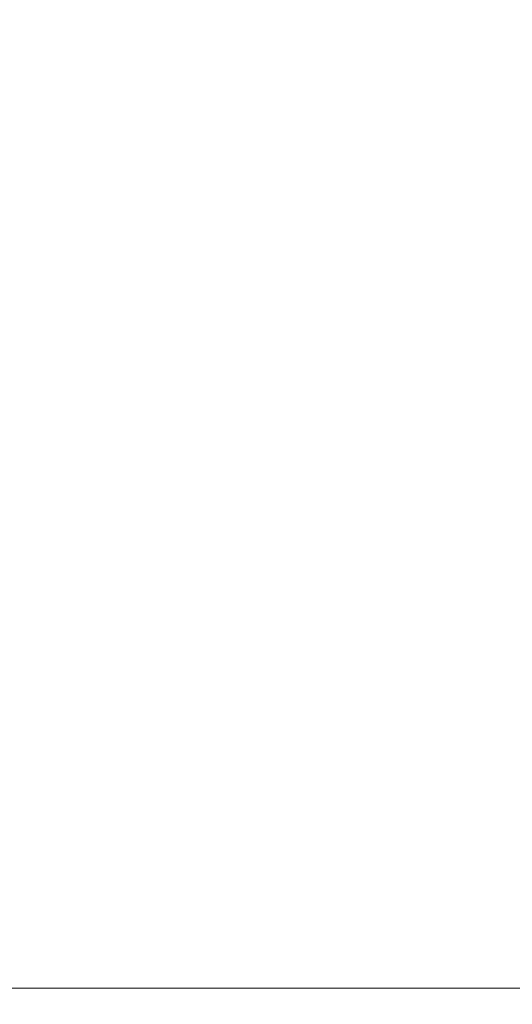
# Model space of a CAD drawing. Header units: centimetres. Extents: x -26.3 to 27.5, y 4.2 to 67.9.
# Tile 168 of 256: x -8.2644 to -8.2531, y 5.8998 to 5.9225. Entities that reach past the tile are written whole.
import ezdxf

# ---------------------------------------------------------------- set-up
doc = ezdxf.new("R2010")
doc.units = ezdxf.units.CM
doc.header["$LTSCALE"] = 2.54
doc.layers.add('Lucido design-1', color=7, linetype='Continuous')

# ---------------------------------------------------------------- blocks, each defined once
blk = doc.blocks.new('Gruppo-2-1')
at = {"color": 7, "linetype": 'Continuous', "lineweight": 9}
for points, invisible_edges in [([(-8.259697, 5.925936, -1111.806997), (-8.25863, 5.924774, -1111.806997), (-8.261463, 5.922281, -1111.80842), (-8.262422, 5.923325, -1111.80842)], 15), ([(-8.265066, 5.9258, -1147.90842), (-8.26397, 5.924839, -1147.90842), (-8.266553, 5.922021, -1147.909689), (-8.267524, 5.922872, -1147.909689)], 15), ([(-8.254721, 5.925902, -1111.80542), (-8.253659, 5.924529, -1111.80542), (-8.256647, 5.922318, -1111.806997), (-8.257613, 5.923567, -1111.806997)], 15), ([(-25.986537, 5.925376, -1111.017382), (-25.986537, 5.921853, -1111.016546), (27.113463, 5.921853, -1111.016546), (27.113463, 5.925376, -1111.017382)], 10), ([(-25.986537, 5.925376, -1147.117382), (-25.986537, 5.921853, -1147.116546), (27.113463, 5.921853, -1147.116546), (27.113463, 5.925376, -1147.117382)], 10), ([(-8.264469, 5.925287, -1111.80842), (-8.263424, 5.924328, -1111.80842), (-8.26607, 5.921567, -1111.809689), (-8.266995, 5.922417, -1111.809689)], 15), ([(-8.259128, 5.925328, -1147.906997), (-8.258058, 5.924109, -1147.906997), (-8.260949, 5.921683, -1147.90842), (-8.26191, 5.922779, -1147.90842)], 15), ([(-8.254094, 5.925107, -1147.90542), (-8.253039, 5.923668, -1147.90542), (-8.256084, 5.921536, -1147.906997), (-8.257043, 5.922844, -1147.906997)], 15), ([(-8.26397, 5.924839, -1147.90842), (-8.262918, 5.923832, -1147.90842), (-8.265621, 5.921128, -1147.909689), (-8.266553, 5.922021, -1147.909689)], 15), ([(-8.25863, 5.924774, -1111.806997), (-8.257613, 5.923567, -1111.806997), (-8.260548, 5.921197, -1111.80842), (-8.261463, 5.922281, -1111.80842)], 15), ([(-8.253659, 5.924529, -1111.80542), (-8.252656, 5.923112, -1111.80542), (-8.255736, 5.92103, -1111.806997), (-8.256647, 5.922318, -1111.806997)], 15), ([(-8.263424, 5.924328, -1111.80842), (-8.262422, 5.923325, -1111.80842), (-8.265182, 5.92068, -1111.809689), (-8.26607, 5.921567, -1111.809689)], 15), ([(-8.258058, 5.924109, -1147.906997), (-8.257043, 5.922844, -1147.906997), (-8.260037, 5.920547, -1147.90842), (-8.260949, 5.921683, -1147.90842)], 15), ([(-8.262918, 5.923832, -1147.90842), (-8.26191, 5.922779, -1147.90842), (-8.264729, 5.920196, -1147.909689), (-8.265621, 5.921128, -1147.909689)], 15), ([(-8.257613, 5.923567, -1111.806997), (-8.256647, 5.922318, -1111.806997), (-8.259681, 5.920075, -1111.80842), (-8.260548, 5.921197, -1111.80842)], 15), ([(-8.253039, 5.923668, -1147.90542), (-8.252048, 5.922184, -1147.90542), (-8.255183, 5.920187, -1147.906997), (-8.256084, 5.921536, -1147.906997)], 15), ([(-8.262422, 5.923325, -1111.80842), (-8.261463, 5.922281, -1111.80842), (-8.264333, 5.919755, -1111.809689), (-8.265182, 5.92068, -1111.809689)], 15), ([(-8.252656, 5.923112, -1111.80542), (-8.251715, 5.921653, -1111.80542), (-8.25488, 5.919704, -1111.806997), (-8.255736, 5.92103, -1111.806997)], 15), ([(-8.26191, 5.922779, -1147.90842), (-8.260949, 5.921683, -1147.90842), (-8.263878, 5.919226, -1147.909689), (-8.264729, 5.920196, -1147.909689)], 15), ([(-8.257043, 5.922844, -1147.906997), (-8.256084, 5.921536, -1147.906997), (-8.259175, 5.919371, -1147.90842), (-8.260037, 5.920547, -1147.90842)], 15), ([(-8.256647, 5.922318, -1111.806997), (-8.255736, 5.92103, -1111.806997), (-8.258862, 5.918917, -1111.80842), (-8.259681, 5.920075, -1111.80842)], 15), ([(-8.261463, 5.922281, -1111.80842), (-8.260548, 5.921197, -1111.80842), (-8.263523, 5.918795, -1111.809689), (-8.264333, 5.919755, -1111.809689)], 15), ([(-8.252048, 5.922184, -1147.90542), (-8.251122, 5.920659, -1147.90542), (-8.254341, 5.9188, -1147.906997), (-8.255183, 5.920187, -1147.906997)], 15), ([(27.113463, 5.921201, -1111.016391), (27.113463, 5.921853, -1111.016546), (-25.986537, 5.921853, -1111.016546), (-25.986537, 5.921201, -1111.016391)], 10), ([(27.113463, 5.921201, -1147.116391), (27.113463, 5.921853, -1147.116546), (-25.986537, 5.921853, -1147.116546), (-25.986537, 5.921201, -1147.116391)], 10), ([(-8.260949, 5.921683, -1147.90842), (-8.260037, 5.920547, -1147.90842), (-8.26307, 5.918219, -1147.909689), (-8.263878, 5.919226, -1147.909689)], 15), ([(-8.251715, 5.921653, -1111.80542), (-8.250837, 5.920156, -1111.80542), (-8.254082, 5.918343, -1111.806997), (-8.25488, 5.919704, -1111.806997)], 15), ([(-8.256084, 5.921536, -1147.906997), (-8.255183, 5.920187, -1147.906997), (-8.258365, 5.91816, -1147.90842), (-8.259175, 5.919371, -1147.90842)], 15), ([(-25.986537, 5.921201, -1111.016391), (-25.986537, 5.917575, -1111.015694), (27.113463, 5.917575, -1111.015694), (27.113463, 5.921201, -1111.016391)], 10), ([(-25.986537, 5.921201, -1147.116391), (-25.986537, 5.917575, -1147.115694), (27.113463, 5.917575, -1147.115694), (27.113463, 5.921201, -1147.116391)], 10), ([(-8.260548, 5.921197, -1111.80842), (-8.259681, 5.920075, -1111.80842), (-8.262755, 5.917801, -1111.809689), (-8.263523, 5.918795, -1111.809689)], 15), ([(-8.255736, 5.92103, -1111.806997), (-8.25488, 5.919704, -1111.806997), (-8.258094, 5.917726, -1111.80842), (-8.258862, 5.918917, -1111.80842)], 15), ([(-8.265182, 5.92068, -1111.809689), (-8.264333, 5.919755, -1111.809689), (-8.267235, 5.9172, -1111.810802), (-8.267973, 5.918004, -1111.810802)], 15), ([(-8.260037, 5.920547, -1147.90842), (-8.259175, 5.919371, -1147.90842), (-8.262307, 5.917178, -1147.909689), (-8.26307, 5.918219, -1147.909689)], 15), ([(-8.251122, 5.920659, -1147.90542), (-8.250264, 5.919095, -1147.90542), (-8.253561, 5.917378, -1147.906997), (-8.254341, 5.9188, -1147.906997)], 15), ([(-8.264729, 5.920196, -1147.909689), (-8.263878, 5.919226, -1147.909689), (-8.26684, 5.91674, -1147.910802), (-8.267579, 5.917584, -1147.910802)], 15), ([(-8.259681, 5.920075, -1111.80842), (-8.258862, 5.918917, -1111.80842), (-8.26203, 5.916776, -1111.809689), (-8.262755, 5.917801, -1111.809689)], 15), ([(-8.255183, 5.920187, -1147.906997), (-8.254341, 5.9188, -1147.906997), (-8.257609, 5.916914, -1147.90842), (-8.258365, 5.91816, -1147.90842)], 15), ([(-8.250837, 5.920156, -1111.80542), (-8.250022, 5.918623, -1111.80542), (-8.253341, 5.916949, -1111.806997), (-8.254082, 5.918343, -1111.806997)], 15), ([(-8.264333, 5.919755, -1111.809689), (-8.263523, 5.918795, -1111.809689), (-8.266531, 5.916366, -1111.810802), (-8.267235, 5.9172, -1111.810802)], 15), ([(-8.25488, 5.919704, -1111.806997), (-8.254082, 5.918343, -1111.806997), (-8.257376, 5.916503, -1111.80842), (-8.258094, 5.917726, -1111.80842)], 15), ([(-8.263878, 5.919226, -1147.909689), (-8.26307, 5.918219, -1147.909689), (-8.266138, 5.915865, -1147.910802), (-8.26684, 5.91674, -1147.910802)], 15), ([(-8.259175, 5.919371, -1147.90842), (-8.258365, 5.91816, -1147.90842), (-8.26159, 5.916105, -1147.909689), (-8.262307, 5.917178, -1147.909689)], 15), ([(-8.250264, 5.919095, -1147.90542), (-8.249475, 5.917494, -1147.90542), (-8.252844, 5.915924, -1147.906997), (-8.253561, 5.917378, -1147.906997)], 15), ([(-8.263523, 5.918795, -1111.809689), (-8.262755, 5.917801, -1111.809689), (-8.265864, 5.915502, -1111.810802), (-8.266531, 5.916366, -1111.810802)], 15), ([(-8.258862, 5.918917, -1111.80842), (-8.258094, 5.917726, -1111.80842), (-8.261349, 5.915721, -1111.809689), (-8.26203, 5.916776, -1111.809689)], 15), ([(-8.254341, 5.9188, -1147.906997), (-8.253561, 5.917378, -1147.906997), (-8.256908, 5.915636, -1147.90842), (-8.257609, 5.916914, -1147.90842)], 15), ([(-8.250022, 5.918623, -1111.80542), (-8.249274, 5.917056, -1111.80542), (-8.252661, 5.915525, -1111.806997), (-8.253341, 5.916949, -1111.806997)], 15), ([(-8.254082, 5.918343, -1111.806997), (-8.253341, 5.916949, -1111.806997), (-8.256711, 5.91525, -1111.80842), (-8.257376, 5.916503, -1111.80842)], 15), ([(-8.26307, 5.918219, -1147.909689), (-8.262307, 5.917178, -1147.909689), (-8.265474, 5.914961, -1147.910802), (-8.266138, 5.915865, -1147.910802)], 15), ([(-8.258365, 5.91816, -1147.90842), (-8.257609, 5.916914, -1147.90842), (-8.26092, 5.915002, -1147.909689), (-8.26159, 5.916105, -1147.909689)], 15), ([(-8.262755, 5.917801, -1111.809689), (-8.26203, 5.916776, -1111.809689), (-8.265234, 5.914611, -1111.810802), (-8.265864, 5.915502, -1111.810802)], 15), ([(27.113463, 5.91698, -1111.01558), (27.113463, 5.917575, -1111.015694), (-25.986537, 5.917575, -1111.015694), (-25.986537, 5.91698, -1111.01558)], 10), ([(27.113463, 5.91698, -1147.11558), (27.113463, 5.917575, -1147.115694), (-25.986537, 5.917575, -1147.115694), (-25.986537, 5.91698, -1147.11558)], 10), ([(-8.258094, 5.917726, -1111.80842), (-8.257376, 5.916503, -1111.80842), (-8.260714, 5.914638, -1111.809689), (-8.261349, 5.915721, -1111.809689)], 15), ([(-8.253561, 5.917378, -1147.906997), (-8.252844, 5.915924, -1147.906997), (-8.256264, 5.914329, -1147.90842), (-8.256908, 5.915636, -1147.90842)], 15), ([(-8.262307, 5.917178, -1147.909689), (-8.26159, 5.916105, -1147.909689), (-8.264851, 5.914028, -1147.910802), (-8.265474, 5.914961, -1147.910802)], 15), ([(-25.986537, 5.91698, -1111.01558), (-25.986537, 5.913263, -1111.01503), (27.113463, 5.913263, -1111.01503), (27.113463, 5.91698, -1111.01558)], 10), ([(-25.986537, 5.91698, -1147.11558), (-25.986537, 5.913263, -1147.11503), (27.113463, 5.913263, -1147.11503), (27.113463, 5.91698, -1147.11558)], 10), ([(-8.257609, 5.916914, -1147.90842), (-8.256908, 5.915636, -1147.90842), (-8.2603, 5.913871, -1147.909689), (-8.26092, 5.915002, -1147.909689)], 15), ([(-8.253341, 5.916949, -1111.806997), (-8.252661, 5.915525, -1111.806997), (-8.256099, 5.913971, -1111.80842), (-8.256711, 5.91525, -1111.80842)], 15), ([(-8.26203, 5.916776, -1111.809689), (-8.261349, 5.915721, -1111.809689), (-8.264642, 5.913694, -1111.810802), (-8.265234, 5.914611, -1111.810802)], 15), ([(-8.257376, 5.916503, -1111.80842), (-8.256711, 5.91525, -1111.80842), (-8.260125, 5.913529, -1111.809689), (-8.260714, 5.914638, -1111.809689)], 15), ([(-8.26159, 5.916105, -1147.909689), (-8.26092, 5.915002, -1147.909689), (-8.264269, 5.913069, -1147.910802), (-8.264851, 5.914028, -1147.910802)], 15), ([(-8.252844, 5.915924, -1147.906997), (-8.252191, 5.914439, -1147.906997), (-8.255677, 5.912995, -1147.90842), (-8.256264, 5.914329, -1147.90842)], 15), ([(-8.261349, 5.915721, -1111.809689), (-8.260714, 5.914638, -1111.809689), (-8.264089, 5.912752, -1111.810802), (-8.264642, 5.913694, -1111.810802)], 15), ([(-8.256908, 5.915636, -1147.90842), (-8.256264, 5.914329, -1147.90842), (-8.259729, 5.912713, -1147.909689), (-8.2603, 5.913871, -1147.909689)], 15), ([(-8.252661, 5.915525, -1111.806997), (-8.252042, 5.914074, -1111.806997), (-8.255543, 5.912667, -1111.80842), (-8.256099, 5.913971, -1111.80842)], 15), ([(-8.256711, 5.91525, -1111.80842), (-8.256099, 5.913971, -1111.80842), (-8.259583, 5.912396, -1111.809689), (-8.260125, 5.913529, -1111.809689)], 15), ([(-8.26092, 5.915002, -1147.909689), (-8.2603, 5.913871, -1147.909689), (-8.263729, 5.912085, -1147.910802), (-8.264269, 5.913069, -1147.910802)], 15), ([(-8.260714, 5.914638, -1111.809689), (-8.260125, 5.913529, -1111.809689), (-8.263577, 5.911788, -1111.810802), (-8.264089, 5.912752, -1111.810802)], 15), ([(-8.252191, 5.914439, -1147.906997), (-8.251603, 5.912927, -1147.906997), (-8.255149, 5.911637, -1147.90842), (-8.255677, 5.912995, -1147.90842)], 15), ([(-8.256264, 5.914329, -1147.90842), (-8.255677, 5.912995, -1147.90842), (-8.259209, 5.911532, -1147.909689), (-8.259729, 5.912713, -1147.909689)], 15), ([(-8.264851, 5.914028, -1147.910802), (-8.264269, 5.913069, -1147.910802), (-8.267649, 5.911117, -1147.911757), (-8.268143, 5.911931, -1147.911757)], 15), ([(-8.256099, 5.913971, -1111.80842), (-8.255543, 5.912667, -1111.80842), (-8.25909, 5.911241, -1111.809689), (-8.259583, 5.912396, -1111.809689)], 15), ([(-8.252042, 5.914074, -1111.806997), (-8.251484, 5.912597, -1111.806997), (-8.255042, 5.91134, -1111.80842), (-8.255543, 5.912667, -1111.80842)], 15), ([(-8.2603, 5.913871, -1147.909689), (-8.259729, 5.912713, -1147.909689), (-8.263233, 5.911079, -1147.910802), (-8.263729, 5.912085, -1147.910802)], 15), ([(-8.264642, 5.913694, -1111.810802), (-8.264089, 5.912752, -1111.810802), (-8.267497, 5.910849, -1111.811757), (-8.267965, 5.911647, -1111.811757)], 15), ([(-8.260125, 5.913529, -1111.809689), (-8.259583, 5.912396, -1111.809689), (-8.263107, 5.910803, -1111.810802), (-8.263577, 5.911788, -1111.810802)], 15), ([(27.113463, 5.912721, -1111.014949), (27.113463, 5.913263, -1111.01503), (-25.986537, 5.913263, -1111.01503), (-25.986537, 5.912721, -1111.014949)], 10), ([(27.113463, 5.912721, -1147.114949), (27.113463, 5.913263, -1147.11503), (-25.986537, 5.913263, -1147.11503), (-25.986537, 5.912721, -1147.114949)], 10), ([(-8.264269, 5.913069, -1147.910802), (-8.263729, 5.912085, -1147.910802), (-8.267192, 5.910283, -1147.911757), (-8.267649, 5.911117, -1147.911757)], 15), ([(-8.255677, 5.912995, -1147.90842), (-8.255149, 5.911637, -1147.90842), (-8.258741, 5.910329, -1147.909689), (-8.259209, 5.911532, -1147.909689)], 15), ([(-8.251603, 5.912927, -1147.906997), (-8.251081, 5.911391, -1147.906997), (-8.25468, 5.910257, -1147.90842), (-8.255149, 5.911637, -1147.90842)], 15), ([(-25.986537, 5.912721, -1111.014949), (-25.986537, 5.908927, -1111.014554), (27.113463, 5.908927, -1111.014554), (27.113463, 5.912721, -1111.014949)], 10), ([(-25.986537, 5.912721, -1147.114949), (-25.986537, 5.908927, -1147.114554), (27.113463, 5.908927, -1147.114554), (27.113463, 5.912721, -1147.114949)], 10), ([(-8.264089, 5.912752, -1111.810802), (-8.263577, 5.911788, -1111.810802), (-8.267063, 5.910031, -1111.811757), (-8.267497, 5.910849, -1111.811757)], 15), ([(-8.259729, 5.912713, -1147.909689), (-8.259209, 5.911532, -1147.909689), (-8.262781, 5.910052, -1147.910802), (-8.263233, 5.911079, -1147.910802)], 15), ([(-8.255543, 5.912667, -1111.80842), (-8.255042, 5.91134, -1111.80842), (-8.258647, 5.910066, -1111.809689), (-8.25909, 5.911241, -1111.809689)], 15), ([(-8.251484, 5.912597, -1111.806997), (-8.25099, 5.911098, -1111.806997), (-8.254598, 5.909993, -1111.80842), (-8.255042, 5.91134, -1111.80842)], 15), ([(-8.259583, 5.912396, -1111.809689), (-8.25909, 5.911241, -1111.809689), (-8.262678, 5.909799, -1111.810802), (-8.263107, 5.910803, -1111.810802)], 15), ([(-8.263729, 5.912085, -1147.910802), (-8.263233, 5.911079, -1147.910802), (-8.266771, 5.909429, -1147.911757), (-8.267192, 5.910283, -1147.911757)], 15), ([(-8.263577, 5.911788, -1111.810802), (-8.263107, 5.910803, -1111.810802), (-8.266663, 5.909196, -1111.811757), (-8.267063, 5.910031, -1111.811757)], 15), ([(-8.259209, 5.911532, -1147.909689), (-8.258741, 5.910329, -1147.909689), (-8.262375, 5.909007, -1147.910802), (-8.262781, 5.910052, -1147.910802)], 15), ([(-8.255149, 5.911637, -1147.90842), (-8.25468, 5.910257, -1147.90842), (-8.258326, 5.909107, -1147.909689), (-8.258741, 5.910329, -1147.909689)], 15), ([(-8.25909, 5.911241, -1111.809689), (-8.258647, 5.910066, -1111.809689), (-8.262293, 5.908778, -1111.810802), (-8.262678, 5.909799, -1111.810802)], 15), ([(-8.255042, 5.91134, -1111.80842), (-8.254598, 5.909993, -1111.80842), (-8.258254, 5.908874, -1111.809689), (-8.258647, 5.910066, -1111.809689)], 15), ([(-8.251081, 5.911391, -1147.906997), (-8.250627, 5.909834, -1147.906997), (-8.254272, 5.908857, -1147.90842), (-8.25468, 5.910257, -1147.90842)], 15), ([(-8.263233, 5.911079, -1147.910802), (-8.262781, 5.910052, -1147.910802), (-8.266388, 5.908558, -1147.911757), (-8.266771, 5.909429, -1147.911757)], 15), ([(-8.25099, 5.911098, -1111.806997), (-8.25056, 5.90958, -1111.806997), (-8.254212, 5.908629, -1111.80842), (-8.254598, 5.909993, -1111.80842)], 15), ([(-8.263107, 5.910803, -1111.810802), (-8.262678, 5.909799, -1111.810802), (-8.2663, 5.908344, -1111.811757), (-8.266663, 5.909196, -1111.811757)], 15), ([(-8.258741, 5.910329, -1147.909689), (-8.258326, 5.909107, -1147.909689), (-8.262014, 5.907944, -1147.910802), (-8.262375, 5.909007, -1147.910802)], 15), ([(-8.25468, 5.910257, -1147.90842), (-8.254272, 5.908857, -1147.90842), (-8.257965, 5.907868, -1147.909689), (-8.258326, 5.909107, -1147.909689)], 15), ([(-8.262781, 5.910052, -1147.910802), (-8.262375, 5.909007, -1147.910802), (-8.266043, 5.907671, -1147.911757), (-8.266388, 5.908558, -1147.911757)], 15), ([(-8.258647, 5.910066, -1111.809689), (-8.258254, 5.908874, -1111.809689), (-8.261951, 5.907741, -1111.810802), (-8.262293, 5.908778, -1111.810802)], 15), ([(-8.254598, 5.909993, -1111.80842), (-8.254212, 5.908629, -1111.80842), (-8.257912, 5.907666, -1111.809689), (-8.258254, 5.908874, -1111.809689)], 15), ([(-8.262678, 5.909799, -1111.810802), (-8.262293, 5.908778, -1111.810802), (-8.265973, 5.907478, -1111.811757), (-8.2663, 5.908344, -1111.811757)], 15), ([(-8.250627, 5.909834, -1147.906997), (-8.250242, 5.908259, -1147.906997), (-8.253926, 5.907442, -1147.90842), (-8.254272, 5.908857, -1147.90842)], 15), ([(-8.25056, 5.90958, -1111.806997), (-8.250195, 5.908044, -1111.806997), (-8.253884, 5.907249, -1111.80842), (-8.254212, 5.908629, -1111.80842)], 15), ([(-8.262375, 5.909007, -1147.910802), (-8.262014, 5.907944, -1147.910802), (-8.265737, 5.90677, -1147.911757), (-8.266043, 5.907671, -1147.911757)], 15), ([(-8.258326, 5.909107, -1147.909689), (-8.257965, 5.907868, -1147.909689), (-8.2617, 5.906867, -1147.910802), (-8.262014, 5.907944, -1147.910802)], 15), ([(27.113463, 5.908431, -1111.014502), (27.113463, 5.908927, -1111.014554), (-25.986537, 5.908927, -1111.014554), (-25.986537, 5.908431, -1111.014502)], 10), ([(27.113463, 5.908431, -1147.114502), (27.113463, 5.908927, -1147.114554), (-25.986537, 5.908927, -1147.114554), (-25.986537, 5.908431, -1147.114502)], 10), ([(-8.262293, 5.908778, -1111.810802), (-8.261951, 5.907741, -1111.810802), (-8.265683, 5.906598, -1111.811757), (-8.265973, 5.907478, -1111.811757)], 15), ([(-8.258254, 5.908874, -1111.809689), (-8.257912, 5.907666, -1111.809689), (-8.261654, 5.906691, -1111.810802), (-8.261951, 5.907741, -1111.810802)], 15), ([(-8.254272, 5.908857, -1147.90842), (-8.253926, 5.907442, -1147.90842), (-8.257659, 5.906614, -1147.909689), (-8.257965, 5.907868, -1147.909689)], 15), ([(-8.254212, 5.908629, -1111.80842), (-8.253884, 5.907249, -1111.80842), (-8.257621, 5.906444, -1111.809689), (-8.257912, 5.907666, -1111.809689)], 15), ([(-25.986537, 5.908431, -1111.014502), (-25.986537, 5.904573, -1111.014268), (27.113463, 5.904573, -1111.014268), (27.113463, 5.908431, -1111.014502)], 10), ([(-25.986537, 5.908431, -1147.114502), (-25.986537, 5.904573, -1147.114268), (27.113463, 5.904573, -1147.114268), (27.113463, 5.908431, -1147.114502)], 10), ([(-8.250242, 5.908259, -1147.906997), (-8.249926, 5.906668, -1147.906997), (-8.253642, 5.906012, -1147.90842), (-8.253926, 5.907442, -1147.90842)], 15), ([(-8.262014, 5.907944, -1147.910802), (-8.2617, 5.906867, -1147.910802), (-8.26547, 5.905857, -1147.911757), (-8.265737, 5.90677, -1147.911757)], 15), ([(-8.257965, 5.907868, -1147.909689), (-8.257659, 5.906614, -1147.909689), (-8.261433, 5.905777, -1147.910802), (-8.2617, 5.906867, -1147.910802)], 15), ([(-8.250195, 5.908044, -1111.806997), (-8.249895, 5.906495, -1111.806997), (-8.253615, 5.905857, -1111.80842), (-8.253884, 5.907249, -1111.80842)], 15), ([(-8.261951, 5.907741, -1111.810802), (-8.261654, 5.906691, -1111.810802), (-8.265431, 5.905708, -1111.811757), (-8.265683, 5.906598, -1111.811757)], 15), ([(-8.257912, 5.907666, -1111.809689), (-8.257621, 5.906444, -1111.809689), (-8.261401, 5.905629, -1111.810802), (-8.261654, 5.906691, -1111.810802)], 15), ([(-8.253926, 5.907442, -1147.90842), (-8.253642, 5.906012, -1147.90842), (-8.257407, 5.905349, -1147.909689), (-8.257659, 5.906614, -1147.909689)], 15), ([(-8.253884, 5.907249, -1111.80842), (-8.253615, 5.905857, -1111.80842), (-8.257383, 5.905211, -1111.809689), (-8.257621, 5.906444, -1111.809689)], 15), ([(-8.2617, 5.906867, -1147.910802), (-8.261433, 5.905777, -1147.910802), (-8.265244, 5.904933, -1147.911757), (-8.26547, 5.905857, -1147.911757)], 15), ([(-8.261654, 5.906691, -1111.810802), (-8.261401, 5.905629, -1111.810802), (-8.265217, 5.904807, -1111.811757), (-8.265431, 5.905708, -1111.811757)], 15), ([(-8.257659, 5.906614, -1147.909689), (-8.257407, 5.905349, -1147.909689), (-8.261215, 5.904677, -1147.910802), (-8.261433, 5.905777, -1147.910802)], 15), ([(-8.249926, 5.906668, -1147.906997), (-8.249679, 5.905065, -1147.906997), (-8.25342, 5.904572, -1147.90842), (-8.253642, 5.906012, -1147.90842)], 15), ([(-8.249895, 5.906495, -1111.806997), (-8.249662, 5.904934, -1111.806997), (-8.253405, 5.904455, -1111.80842), (-8.253615, 5.905857, -1111.80842)], 15), ([(-8.257621, 5.906444, -1111.809689), (-8.257383, 5.905211, -1111.809689), (-8.261194, 5.904558, -1111.810802), (-8.261401, 5.905629, -1111.810802)], 15), ([(-8.253642, 5.906012, -1147.90842), (-8.25342, 5.904572, -1147.90842), (-8.25721, 5.904073, -1147.909689), (-8.257407, 5.905349, -1147.909689)], 15), ([(-8.253615, 5.905857, -1111.80842), (-8.253405, 5.904455, -1111.80842), (-8.257197, 5.903969, -1111.809689), (-8.257383, 5.905211, -1111.809689)], 15), ([(-8.261433, 5.905777, -1147.910802), (-8.261215, 5.904677, -1147.910802), (-8.265059, 5.903999, -1147.911757), (-8.265244, 5.904933, -1147.911757)], 15), ([(-8.261401, 5.905629, -1111.810802), (-8.261194, 5.904558, -1111.810802), (-8.265041, 5.903898, -1111.811757), (-8.265217, 5.904807, -1111.811757)], 15), ([(-8.257407, 5.905349, -1147.909689), (-8.25721, 5.904073, -1147.909689), (-8.261044, 5.903568, -1147.910802), (-8.261215, 5.904677, -1147.910802)], 15), ([(-8.257383, 5.905211, -1111.809689), (-8.257197, 5.903969, -1111.809689), (-8.261032, 5.903478, -1111.810802), (-8.261194, 5.904558, -1111.810802)], 15), ([(-8.249679, 5.905065, -1147.906997), (-8.249502, 5.903452, -1147.906997), (-8.253261, 5.903123, -1147.90842), (-8.25342, 5.904572, -1147.90842)], 15), ([(-8.249662, 5.904934, -1111.806997), (-8.249495, 5.903365, -1111.806997), (-8.253254, 5.903045, -1111.80842), (-8.253405, 5.904455, -1111.80842)], 15), ([(-8.261215, 5.904677, -1147.910802), (-8.261044, 5.903568, -1147.910802), (-8.264914, 5.903059, -1147.911757), (-8.265059, 5.903999, -1147.911757)], 15), ([(27.113463, 5.904128, -1111.014241), (27.113463, 5.904573, -1111.014268), (-25.986537, 5.904573, -1111.014268), (-25.986537, 5.904128, -1111.014241)], 10), ([(27.113463, 5.904128, -1147.114241), (27.113463, 5.904573, -1147.114268), (-25.986537, 5.904573, -1147.114268), (-25.986537, 5.904128, -1147.114241)], 10), ([(-8.261194, 5.904558, -1111.810802), (-8.261032, 5.903478, -1111.810802), (-8.264904, 5.902982, -1111.811757), (-8.265041, 5.903898, -1111.811757)], 15), ([(-8.25342, 5.904572, -1147.90842), (-8.253261, 5.903123, -1147.90842), (-8.25707, 5.90279, -1147.909689), (-8.25721, 5.904073, -1147.909689)], 15), ([(-8.253405, 5.904455, -1111.80842), (-8.253254, 5.903045, -1111.80842), (-8.257064, 5.902721, -1111.809689), (-8.257197, 5.903969, -1111.809689)], 15), ([(-25.986537, 5.904128, -1111.014241), (-25.986537, 5.900212, -1111.014164), (27.113463, 5.900212, -1111.014164), (27.113463, 5.904128, -1111.014241)], 8), ([(-25.986537, 5.904128, -1147.114241), (-25.986537, 5.900212, -1147.114164), (27.113463, 5.900212, -1147.114164), (27.113463, 5.904128, -1147.114241)], 8), ([(-8.25721, 5.904073, -1147.909689), (-8.25707, 5.90279, -1147.909689), (-8.260922, 5.902453, -1147.910802), (-8.261044, 5.903568, -1147.910802)], 15), ([(-8.257197, 5.903969, -1111.809689), (-8.257064, 5.902721, -1111.809689), (-8.260917, 5.902393, -1111.810802), (-8.261032, 5.903478, -1111.810802)], 15), ([(-8.261044, 5.903568, -1147.910802), (-8.260922, 5.902453, -1147.910802), (-8.26481, 5.902113, -1147.911757), (-8.264914, 5.903059, -1147.911757)], 15), ([(-8.261032, 5.903478, -1111.810802), (-8.260917, 5.902393, -1111.810802), (-8.264806, 5.902062, -1111.811757), (-8.264904, 5.902982, -1111.811757)], 15), ([(-8.249502, 5.903452, -1147.906997), (-8.249396, 5.901834, -1147.906997), (-8.253166, 5.901669, -1147.90842), (-8.253261, 5.903123, -1147.90842)], 15), ([(-8.249495, 5.903365, -1111.806997), (-8.249394, 5.90179, -1111.806997), (-8.253164, 5.90163, -1111.80842), (-8.253254, 5.903045, -1111.80842)], 15), ([(-8.253261, 5.903123, -1147.90842), (-8.253166, 5.901669, -1147.90842), (-8.256986, 5.901502, -1147.909689), (-8.25707, 5.90279, -1147.909689)], 15), ([(-8.253254, 5.903045, -1111.80842), (-8.253164, 5.90163, -1111.80842), (-8.256984, 5.901467, -1111.809689), (-8.257064, 5.902721, -1111.809689)], 15), ([(-8.25707, 5.90279, -1147.909689), (-8.256986, 5.901502, -1147.909689), (-8.260848, 5.901334, -1147.910802), (-8.260922, 5.902453, -1147.910802)], 15), ([(-8.257064, 5.902721, -1111.809689), (-8.256984, 5.901467, -1111.809689), (-8.260847, 5.901303, -1111.810802), (-8.260917, 5.902393, -1111.810802)], 15), ([(-8.260922, 5.902453, -1147.910802), (-8.260848, 5.901334, -1147.910802), (-8.264748, 5.901163, -1147.911757), (-8.26481, 5.902113, -1147.911757)], 15), ([(-8.260917, 5.902393, -1111.810802), (-8.260847, 5.901303, -1111.810802), (-8.264747, 5.901138, -1111.811757), (-8.264806, 5.902062, -1111.811757)], 15), ([(-8.249396, 5.901834, -1147.906997), (-8.249361, 5.900212, -1147.906997), (-8.253134, 5.900212, -1147.90842), (-8.253166, 5.901669, -1147.90842)], 13), ([(-8.249394, 5.90179, -1111.806997), (-8.249361, 5.900212, -1111.806997), (-8.253134, 5.900212, -1111.80842), (-8.253164, 5.90163, -1111.80842)], 13), ([(-8.256986, 5.901502, -1147.909689), (-8.256957, 5.900212, -1147.909689), (-8.260824, 5.900212, -1147.910802), (-8.260848, 5.901334, -1147.910802)], 13), ([(-8.253166, 5.901669, -1147.90842), (-8.253134, 5.900212, -1147.90842), (-8.256957, 5.900212, -1147.909689), (-8.256986, 5.901502, -1147.909689)], 13), ([(-8.253164, 5.90163, -1111.80842), (-8.253134, 5.900212, -1111.80842), (-8.256957, 5.900212, -1111.809689), (-8.256984, 5.901467, -1111.809689)], 13), ([(-8.260848, 5.901334, -1147.910802), (-8.260824, 5.900212, -1147.910802), (-8.264727, 5.900212, -1147.911757), (-8.264748, 5.901163, -1147.911757)], 13), ([(-8.260847, 5.901303, -1111.810802), (-8.260824, 5.900212, -1111.810802), (-8.264727, 5.900212, -1111.811757), (-8.264747, 5.901138, -1111.811757)], 13), ([(-8.256984, 5.901467, -1111.809689), (-8.256957, 5.900212, -1111.809689), (-8.260824, 5.900212, -1111.810802), (-8.260847, 5.901303, -1111.810802)], 13), ([(-8.261766, 4.700212, -1111.811047), (-8.264731, 4.700212, -1111.811741), (-8.264727, 5.900212, -1111.811757)], 10), ([(-8.261766, 4.700212, -1147.911047), (-8.264731, 4.700212, -1147.911741), (-8.264727, 5.900212, -1147.911757)], 10), ([(-8.261766, 4.700212, -1111.811047), (-8.264727, 5.900212, -1111.811757), (-8.260824, 5.900212, -1111.810802)], 9), ([(-8.261766, 4.700212, -1147.911047), (-8.264727, 5.900212, -1147.911757), (-8.260824, 5.900212, -1147.910802)], 9), ([(-8.260824, 5.900212, -1111.810802), (-8.260828, 4.700212, -1111.810787), (-8.261766, 4.700212, -1111.811047)], 9), ([(-8.260824, 5.900212, -1147.910802), (-8.260828, 4.700212, -1147.910787), (-8.261766, 4.700212, -1147.911047)], 9), ([(-8.257793, 4.700212, -1111.809944), (-8.260828, 4.700212, -1111.810787), (-8.260824, 5.900212, -1111.810802)], 10), ([(-8.257793, 4.700212, -1147.909944), (-8.260828, 4.700212, -1147.910787), (-8.260824, 5.900212, -1147.910802)], 10), ([(-8.257793, 4.700212, -1111.809944), (-8.260824, 5.900212, -1111.810802), (-8.256957, 5.900212, -1111.809689)], 9), ([(-8.257793, 4.700212, -1147.909944), (-8.260824, 5.900212, -1147.910802), (-8.256957, 5.900212, -1147.909689)], 9), ([(-8.256957, 5.900212, -1111.809689), (-8.256962, 4.700212, -1111.809675), (-8.257793, 4.700212, -1111.809944)], 9), ([(-8.256957, 5.900212, -1147.909689), (-8.256962, 4.700212, -1147.909675), (-8.257793, 4.700212, -1147.909944)], 9), ([(-8.253872, 4.700212, -1111.808678), (-8.256962, 4.700212, -1111.809675), (-8.256957, 5.900212, -1111.809689)], 10), ([(-8.253872, 4.700212, -1147.908678), (-8.256962, 4.700212, -1147.909675), (-8.256957, 5.900212, -1147.909689)], 10), ([(-8.253872, 4.700212, -1111.808678), (-8.256957, 5.900212, -1111.809689), (-8.253134, 5.900212, -1111.80842)], 9), ([(-8.253872, 4.700212, -1147.908678), (-8.256957, 5.900212, -1147.909689), (-8.253134, 5.900212, -1147.90842)], 9), ([(-8.253134, 5.900212, -1111.80842), (-8.253139, 4.700212, -1111.808408), (-8.253872, 4.700212, -1111.808678)], 9), ([(-8.253134, 5.900212, -1147.90842), (-8.253139, 4.700212, -1147.908408), (-8.253872, 4.700212, -1147.908678)], 9), ([(-8.25001, 4.700212, -1111.807254), (-8.253139, 4.700212, -1111.808408), (-8.253134, 5.900212, -1111.80842)], 10), ([(-8.25001, 4.700212, -1147.907254), (-8.253139, 4.700212, -1147.908408), (-8.253134, 5.900212, -1147.90842)], 10), ([(-8.25001, 4.700212, -1111.807254), (-8.253134, 5.900212, -1111.80842), (-8.249361, 5.900212, -1111.806997)], 9), ([(-8.25001, 4.700212, -1147.907254), (-8.253134, 5.900212, -1147.90842), (-8.249361, 5.900212, -1147.906997)], 9)]:
    blk.add_3dface(points, dxfattribs=dict(at, invisible_edges=invisible_edges))
for points in [[(-25.986537, 5.900212, -1111.014164), (-25.986537, 4.300212, -1111.014164), (27.113463, 4.300212, -1111.014164), (27.113463, 5.900212, -1111.014164)], [(-25.986537, 5.900212, -1147.114164), (-25.986537, 4.300212, -1147.114164), (27.113463, 4.300212, -1147.114164), (27.113463, 5.900212, -1147.114164)]]:
    blk.add_3dface(points, dxfattribs=at)
blk = doc.blocks.new('Gruppo-3-1')
at = {"color": 7}
blk.add_blockref('Gruppo-2-1', (0, 0), dxfattribs=at)

msp = doc.modelspace()

# ---------------------------------------------------------------- block references
at = {"layer": 'Lucido design-1', "color": 7}
msp.add_blockref('Gruppo-3-1', (0, 0), dxfattribs=at)

doc.saveas('drawing.dxf')
